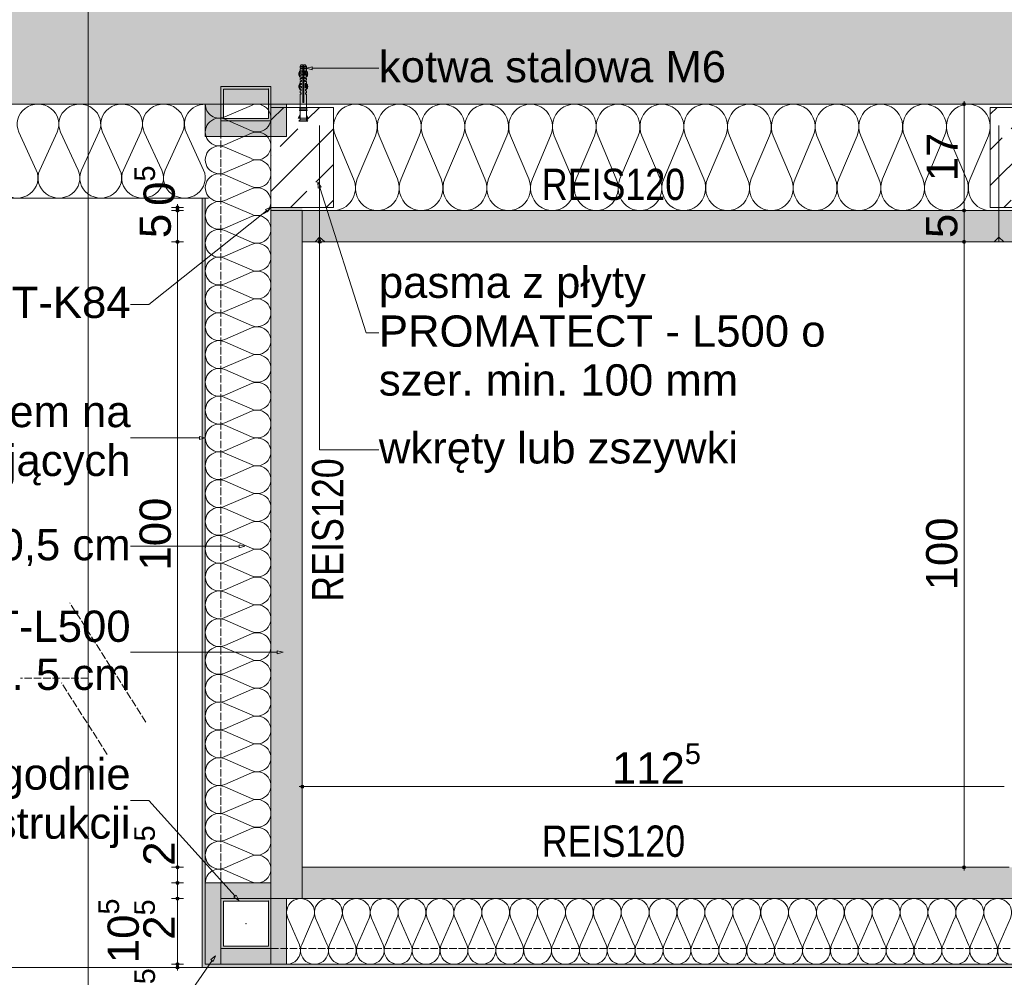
# Paper-space layout 'AD-06. DETAL KANAŁU UPUSTOWEGO ZEWNĘTRZNEGO' of a CAD drawing. Header units: millimetres. Extents: x 0 to 900, y 0 to 600.
# Tile 22 of 24: x 709 to 788, y 433 to 510. Entities that reach past the tile are written whole.
import ezdxf
from ezdxf.xclip import XClip

# ---------------------------------------------------------------- set-up
doc = ezdxf.new("R2010")
doc.units = ezdxf.units.MM
doc.header["$MEASUREMENT"] = 0
doc.header["$XCLIPFRAME"] = 0
for name, pattern in [('ACAD_ISO02W100', [15, 12, -3]), ('HIDDEN_05', [26, 18, -8]), ('PRZERYWANA_DU_A', [550, 350, -200]), ('thk_line_type', [315, 180, -135])]:
    doc.linetypes.add(name, pattern=pattern)
for name, color, linetype, lineweight in [('0_Nr_pióra__1', 7, 'Continuous', 20), ('0_Nr_pióra__2', 8, 'Continuous', 13), ('A_opisy EN_Nr_pióra__1', 7, 'Continuous', 20), ('A_ściany proj_Nr_pióra__1', 7, 'Continuous', 20), ('A_ściany proj_Nr_pióra__2', 8, 'Continuous', 13), ('A_ściany_Nr_pióra__1', 7, 'Continuous', 20)]:
    doc.layers.add(name, color=color, linetype=linetype, lineweight=lineweight)
for name, color, linetype, lineweight, true_color in [('0_Nr_pióra__6', 7, 'Continuous', 13, 0xa9a9a9), ('A_fundamenty_Nr_pióra__10', 7, 'Continuous', 13, 0x4b4b4b), ('A_konstrukcja stalowa_Nr_pióra__10', 7, 'Continuous', 13, 0x4b4b4b), ('A_opisy EN_Nr_pióra__170', 7, 'Continuous', 5, 0x1c1c1c), ('A_opisy EN_Nr_pióra__7', 7, 'Continuous', 18, 0x171717), ('A_ppoż_Nr_pióra__8', 7, 'Continuous', 13, 0x4c4c4c), ('A_przekroje_Nr_pióra__4', 7, 'Continuous', 18, 0x4b4b4b), ('A_sciany_Nr_pióra__10', 7, 'Continuous', 13, 0x4b4b4b), ('A_ściany proj_Nr_pióra__10', 7, 'Continuous', 13, 0x4b4b4b)]:
    doc.layers.add(name, color=color, linetype=linetype, lineweight=lineweight, true_color=true_color)
for name, color, linetype in [('A_konstrukcja stalowa', 7, 'Continuous'), ('A_podrys', 7, 'Continuous'), ('A_ściany', 7, 'Continuous'), ('A_ściany proj', 7, 'Continuous')]:
    doc.layers.add(name, color=color, linetype=linetype)
doc.styles.add('STYL_AUTOMATYCZNY_1', font='arial.ttf')
doc.styles.add('STYL_AUTOMATYCZNY_2', font='ARIALN.TTF')
pattern_1 = [(45, (-11479.0714, -6711.2594), (-2.8512313, 2.8512313), []), (45, (-11476.22, -6711.2594), (-2.8512313, 2.8512313), [2.01615, -1.00805])]

# ---------------------------------------------------------------- blocks, each defined once
blk = doc.blocks.new('Rysunek_1_1', base_point=(-11479.071, -6711.259))
at = {"linetype": 'Continuous', "lineweight": 0, "true_color": 0xa9a9a9}
for points in [[(784.502, 502.941), (784.512, 502.893), (784.539, 502.853), (784.58, 502.825), (784.627, 502.816), (784.675, 502.825), (784.716, 502.853), (784.743, 502.893), (784.752, 502.941), (784.743, 502.989), (784.716, 503.029), (784.675, 503.056), (784.627, 503.066), (784.58, 503.056), (784.539, 503.029), (784.512, 502.989)], [(721.623, 494.691), (721.632, 494.643), (721.659, 494.603), (721.7, 494.575), (721.748, 494.566), (721.795, 494.575), (721.836, 494.603), (721.863, 494.643), (721.873, 494.691), (721.863, 494.739), (721.836, 494.779), (721.795, 494.806), (721.748, 494.816), (721.7, 494.806), (721.659, 494.779), (721.632, 494.739)], [(721.623, 494.441), (721.632, 494.393), (721.659, 494.353), (721.7, 494.325), (721.748, 494.316), (721.795, 494.325), (721.836, 494.353), (721.863, 494.393), (721.873, 494.441), (721.863, 494.489), (721.836, 494.529), (721.795, 494.556), (721.748, 494.566), (721.7, 494.556), (721.659, 494.529), (721.632, 494.489)], [(784.502, 494.441), (784.512, 494.393), (784.539, 494.353), (784.58, 494.325), (784.627, 494.316), (784.675, 494.325), (784.716, 494.353), (784.743, 494.393), (784.752, 494.441), (784.743, 494.489), (784.716, 494.529), (784.675, 494.556), (784.627, 494.566), (784.58, 494.556), (784.539, 494.529), (784.512, 494.489)], [(721.623, 491.941), (721.632, 491.893), (721.659, 491.853), (721.7, 491.825), (721.748, 491.816), (721.795, 491.825), (721.836, 491.853), (721.863, 491.893), (721.873, 491.941), (721.863, 491.989), (721.836, 492.029), (721.795, 492.056), (721.748, 492.066), (721.7, 492.056), (721.659, 492.029), (721.632, 491.989)], [(784.502, 491.941), (784.512, 491.893), (784.539, 491.853), (784.58, 491.825), (784.627, 491.816), (784.675, 491.825), (784.716, 491.853), (784.743, 491.893), (784.752, 491.941), (784.743, 491.989), (784.716, 492.029), (784.675, 492.056), (784.627, 492.066), (784.58, 492.056), (784.539, 492.029), (784.512, 491.989)], [(731.595, 448.39), (731.604, 448.342), (731.631, 448.302), (731.672, 448.275), (731.72, 448.265), (731.768, 448.275), (731.808, 448.302), (731.835, 448.342), (731.845, 448.39), (731.835, 448.438), (731.808, 448.478), (731.768, 448.505), (731.72, 448.515), (731.672, 448.505), (731.631, 448.478), (731.604, 448.438)], [(721.623, 441.941), (721.632, 441.893), (721.659, 441.853), (721.7, 441.825), (721.748, 441.816), (721.795, 441.825), (721.836, 441.853), (721.863, 441.893), (721.873, 441.941), (721.863, 441.989), (721.836, 442.029), (721.795, 442.056), (721.748, 442.066), (721.7, 442.056), (721.659, 442.029), (721.632, 441.989)], [(784.502, 441.941), (784.512, 441.893), (784.539, 441.853), (784.58, 441.825), (784.627, 441.816), (784.675, 441.825), (784.716, 441.853), (784.743, 441.893), (784.752, 441.941), (784.743, 441.989), (784.716, 442.029), (784.675, 442.056), (784.627, 442.066), (784.58, 442.056), (784.539, 442.029), (784.512, 441.989)], [(721.623, 440.691), (721.632, 440.643), (721.659, 440.603), (721.7, 440.575), (721.748, 440.566), (721.795, 440.575), (721.836, 440.603), (721.863, 440.643), (721.873, 440.691), (721.863, 440.739), (721.836, 440.779), (721.795, 440.806), (721.748, 440.816), (721.7, 440.806), (721.659, 440.779), (721.632, 440.739)], [(721.623, 439.441), (721.632, 439.393), (721.659, 439.353), (721.7, 439.325), (721.748, 439.316), (721.795, 439.325), (721.836, 439.353), (721.863, 439.393), (721.873, 439.441), (721.863, 439.489), (721.836, 439.529), (721.795, 439.556), (721.748, 439.566), (721.7, 439.556), (721.659, 439.529), (721.632, 439.489)], [(721.623, 434.191), (721.632, 434.143), (721.659, 434.103), (721.7, 434.075), (721.748, 434.066), (721.795, 434.075), (721.836, 434.103), (721.863, 434.143), (721.873, 434.191), (721.863, 434.239), (721.836, 434.279), (721.795, 434.306), (721.748, 434.316), (721.7, 434.306), (721.659, 434.279), (721.632, 434.239)], [(721.623, 433.941), (721.632, 433.893), (721.659, 433.853), (721.7, 433.825), (721.748, 433.816), (721.795, 433.825), (721.836, 433.853), (721.863, 433.893), (721.873, 433.941), (721.863, 433.989), (721.836, 434.029), (721.795, 434.056), (721.748, 434.066), (721.7, 434.056), (721.659, 434.029), (721.632, 433.989)]]:
    blk.add_hatch(color=253, dxfattribs=at).paths.add_polyline_path(points)
at = {"layer": 'A_konstrukcja stalowa', "linetype": 'Continuous', "lineweight": 0, "true_color": 0x121212}
h = blk.add_hatch(color=250, dxfattribs=at)
h.paths.add_polyline_path([(725.22, 501.605), (729.22, 501.605), (729.22, 504.355), (725.22, 504.355)])
h.paths.add_polyline_path([(729.02, 501.805), (725.42, 501.805), (725.42, 504.155), (729.02, 504.155)], flags=0)
h = blk.add_hatch(color=250, dxfattribs=at)
h.paths.add_polyline_path([(725.22, 435.441), (729.22, 435.441), (729.22, 439.441), (725.22, 439.441)])
h.paths.add_polyline_path([(729.02, 435.641), (725.42, 435.641), (725.42, 439.241), (729.02, 439.241)], flags=0)
at = {"layer": 'A_ściany', "linetype": 'Continuous', "lineweight": 0, "true_color": 0x000000}
for points in [[(704.72, 587.172), (704.72, 502.941), (717.22, 515.441), (717.22, 587.172)], [(704.72, 502.941), (849.72, 502.941), (849.72, 515.441), (717.22, 515.441)]]:
    blk.add_hatch(color=18, dxfattribs=at).paths.add_polyline_path(points)
at = {"layer": 'A_ściany proj', "linetype": 'Continuous', "lineweight": 0, "true_color": 0x4b4b4b}
for points in [[(725.22, 500.355), (725.22, 502.941), (723.97, 502.941), (723.97, 500.355)], [(730.47, 500.355), (730.47, 502.941), (729.22, 502.941), (729.22, 500.355)], [(725.22, 500.355), (729.22, 500.355), (729.22, 501.605), (725.22, 501.605)], [(723.72, 495.441), (723.72, 433.941), (723.97, 434.191), (723.97, 495.441)], [(731.72, 494.691), (729.22, 494.691), (729.22, 494.441), (731.72, 494.441)], [(731.72, 439.441), (731.72, 494.441), (729.22, 494.441), (729.22, 439.441)], [(846.72, 494.441), (731.72, 494.441), (731.72, 491.941), (846.72, 491.941)], [(849.226, 441.941), (731.72, 441.941), (731.72, 439.441), (849.226, 439.441)], [(725.22, 434.191), (725.22, 440.691), (723.97, 440.691), (723.97, 434.191)], [(725.22, 439.441), (729.22, 439.441), (729.22, 440.691), (725.22, 440.691)], [(730.47, 434.191), (730.47, 439.441), (729.22, 439.441), (729.22, 434.191)], [(725.22, 434.191), (729.22, 434.191), (729.22, 435.441), (725.22, 435.441)], [(723.72, 433.941), (849.72, 433.941), (849.72, 434.191), (723.97, 434.191)]]:
    blk.add_hatch(color=251, dxfattribs=at).paths.add_polyline_path(points)
h = blk.add_hatch(dxfattribs=at)
h.set_pattern_fill('FP_65_0001', color=251, style=0, pattern_type=2)
h.set_pattern_definition(pattern_1)
h.paths.add_polyline_path([(734.22, 494.691), (734.22, 502.691), (729.22, 502.691), (729.22, 494.691)])
h = blk.add_hatch(dxfattribs=at)
h.set_pattern_fill('FP_65_0001', color=251, style=0, pattern_type=2)
h.set_pattern_definition(pattern_1)
h.paths.add_polyline_path([(791.72, 494.691), (791.72, 502.691), (786.72, 502.691), (786.72, 494.691)])
at = {"layer": '0_Nr_pióra__2', "color": 8, "linetype": 'Continuous', "lineweight": 13, "ltscale": 0.05}
for p, q in [((731.645, 506.081), (731.553, 505.956)), ((731.553, 505.956), (731.77, 505.956)), ((731.553, 505.956), (731.553, 505.856)), ((731.72, 505.856), (731.553, 505.856)), ((731.553, 505.756), (731.553, 505.356)), ((731.72, 505.756), (731.553, 505.756)), ((731.707, 505.606), (731.553, 505.606)), ((731.707, 505.506), (731.553, 505.506)), ((731.695, 505.356), (731.553, 505.356)), ((731.77, 506.081), (731.645, 506.081)), ((731.695, 505.356), (731.695, 505.256)), ((731.707, 505.606), (731.707, 505.506)), ((731.72, 505.856), (731.72, 505.756)), ((731.803, 506.098), (731.77, 506.04)), ((731.77, 503.081), (731.77, 506.081)), ((731.803, 506.098), (731.837, 506.04)), ((731.837, 506.081), (731.962, 506.081)), ((731.837, 503.081), (731.837, 506.081)), ((732.053, 505.956), (731.837, 505.956)), ((732.053, 505.856), (731.887, 505.856)), ((731.887, 505.756), (731.887, 505.856)), ((732.053, 505.756), (731.887, 505.756)), ((732.053, 505.606), (731.899, 505.606)), ((731.899, 505.506), (731.899, 505.606)), ((731.903, 505.506), (731.899, 505.506)), ((731.912, 505.256), (731.903, 505.506)), ((731.962, 506.081), (731.97, 506.07)), ((731.97, 506.07), (732.053, 505.956)), ((731.987, 505.259), (731.974, 505.606)), ((732.053, 505.506), (731.978, 505.506)), ((732.053, 505.356), (731.983, 505.356)), ((732.053, 505.956), (732.053, 505.856)), ((732.053, 505.756), (732.053, 505.506)), ((732.053, 505.356), (732.053, 505.106)), ((731.553, 505.256), (731.553, 505.106)), ((731.695, 505.256), (731.553, 505.256)), ((731.682, 505.106), (731.553, 505.106)), ((731.553, 505.006), (731.553, 504.856)), ((731.682, 505.006), (731.553, 505.006)), ((731.67, 504.856), (731.553, 504.856)), ((731.553, 504.756), (731.553, 504.356)), ((731.67, 504.756), (731.553, 504.756)), ((731.657, 504.606), (731.553, 504.606)), ((731.657, 504.606), (731.657, 504.506)), ((731.67, 504.856), (731.67, 504.756)), ((731.682, 505.106), (731.682, 505.006)), ((732.053, 505.256), (731.912, 505.256)), ((732.053, 505.106), (731.924, 505.106)), ((731.924, 505.006), (731.924, 505.106)), ((732.053, 505.006), (731.924, 505.006)), ((732.053, 504.856), (731.937, 504.856)), ((731.937, 504.756), (731.937, 504.856)), ((732.053, 504.756), (731.937, 504.756)), ((732.053, 504.606), (731.949, 504.606)), ((731.949, 504.506), (731.949, 504.606)), ((732.007, 504.257), (731.999, 504.606)), ((732.053, 505.006), (732.053, 504.856)), ((732.053, 504.756), (732.053, 504.506)), ((731.657, 504.506), (731.553, 504.506)), ((731.65, 504.356), (731.553, 504.356)), ((731.553, 504.256), (731.553, 504.106)), ((731.65, 504.256), (731.553, 504.256)), ((731.637, 504.106), (731.553, 504.106)), ((731.553, 504.006), (731.553, 503.856)), ((731.637, 504.006), (731.553, 504.006)), ((731.625, 503.856), (731.553, 503.856)), ((731.625, 503.856), (731.625, 503.756)), ((731.637, 504.106), (731.637, 504.006)), ((731.65, 504.356), (731.65, 504.256)), ((731.957, 504.256), (731.951, 504.506)), ((732.053, 504.256), (731.957, 504.256)), ((732.053, 504.106), (731.969, 504.106)), ((731.969, 504.006), (731.969, 504.106)), ((732.053, 504.006), (731.969, 504.006)), ((732.053, 503.856), (731.982, 503.856)), ((731.982, 503.756), (731.982, 503.856)), ((732.053, 504.506), (732.001, 504.506)), ((732.053, 504.356), (732.004, 504.356)), ((732.053, 504.356), (732.053, 504.106)), ((732.053, 504.006), (732.053, 503.856)), ((731.553, 503.756), (731.553, 502.681)), ((731.625, 503.756), (731.553, 503.756)), ((731.837, 503.081), (731.77, 503.081)), ((732.053, 503.756), (731.982, 503.756)), ((732.053, 503.756), (732.053, 502.681)), ((732.103, 502.681), (731.503, 502.681)), ((731.503, 502.631), (731.503, 502.681)), ((732.103, 502.631), (731.503, 502.631)), ((731.503, 502.431), (731.503, 502.481)), ((732.103, 502.481), (731.503, 502.481)), ((732.103, 502.431), (731.503, 502.431)), ((731.553, 502.631), (731.553, 502.481)), ((731.553, 502.431), (731.553, 501.687)), ((732.053, 502.631), (732.053, 502.481)), ((732.053, 502.431), (732.053, 501.687)), ((732.103, 502.681), (732.103, 502.631)), ((732.103, 502.481), (732.103, 502.431)), ((731.553, 502.118), (731.395, 501.831)), ((732.2, 501.831), (731.395, 501.831)), ((731.441, 501.581), (731.553, 501.687)), ((732.165, 501.581), (731.441, 501.581)), ((731.553, 502.014), (731.452, 501.831)), ((731.553, 501.687), (731.46, 501.581)), ((731.553, 501.687), (732.053, 501.687)), ((731.56, 501.681), (731.56, 501.687)), ((732.046, 501.681), (731.56, 501.681)), ((732.046, 501.681), (732.046, 501.687)), ((732.146, 501.581), (732.046, 501.681)), ((732.2, 501.831), (732.053, 502.095)), ((732.142, 501.831), (732.053, 501.992)), ((732.053, 501.687), (732.165, 501.581))]:
    blk.add_line(p, q, dxfattribs=at)
for centre, radius, start, end in [((731.798, 505.356), 0.35, 134.41531, 225.58469), ((731.798, 505.356), 0.3, 144.73561, 215.26439), ((731.808, 505.356), 0.35, 314.41531, 45.58469), ((731.808, 505.356), 0.3, 324.73561, 35.26439), ((731.798, 504.356), 0.35, 134.41531, 225.58469), ((731.808, 504.356), 0.35, 314.41531, 45.58469), ((731.798, 504.356), 0.3, 144.73561, 215.26439), ((731.808, 504.356), 0.3, 324.73561, 35.26439)]:
    blk.add_arc(centre, radius, start, end, dxfattribs=at)
at = {"layer": '0_Nr_pióra__6', "color": 253, "linetype": 'Continuous', "lineweight": 13, "ltscale": 0.05, "true_color": 0xa9a9a9}
for p, q in [((784.627, 503.066), (784.627, 503.191)), ((784.502, 502.941), (784.159, 502.941)), ((784.627, 494.566), (784.627, 502.816)), ((785.096, 502.941), (784.752, 502.941)), ((721.623, 494.691), (721.279, 494.691)), ((721.623, 494.441), (721.279, 494.441)), ((721.748, 494.816), (721.748, 494.941)), ((721.748, 494.441), (721.748, 494.691)), ((722.216, 494.691), (721.873, 494.691)), ((722.216, 494.441), (721.873, 494.441)), ((784.502, 494.441), (784.159, 494.441)), ((785.096, 494.441), (784.752, 494.441)), ((721.748, 492.066), (721.748, 494.316)), ((784.627, 492.066), (784.627, 494.316)), ((721.623, 491.941), (721.279, 491.941)), ((721.748, 442.066), (721.748, 491.816)), ((722.216, 491.941), (721.873, 491.941)), ((784.502, 491.941), (784.159, 491.941)), ((784.627, 442.066), (784.627, 491.816)), ((785.096, 491.941), (784.752, 491.941)), ((731.72, 448.515), (731.72, 448.859)), ((731.47, 448.39), (731.595, 448.39)), ((731.72, 447.921), (731.72, 448.265)), ((731.845, 448.39), (787.845, 448.39)), ((721.623, 441.941), (721.279, 441.941)), ((721.748, 440.816), (721.748, 441.816)), ((722.216, 441.941), (721.873, 441.941)), ((784.502, 441.941), (784.159, 441.941)), ((784.627, 441.691), (784.627, 441.816)), ((785.096, 441.941), (784.752, 441.941)), ((721.623, 440.691), (721.279, 440.691)), ((721.748, 439.566), (721.748, 440.566)), ((722.216, 440.691), (721.873, 440.691)), ((721.623, 439.441), (721.279, 439.441)), ((721.748, 434.316), (721.748, 439.316)), ((722.216, 439.441), (721.873, 439.441)), ((721.623, 434.191), (721.279, 434.191)), ((721.623, 433.941), (721.279, 433.941)), ((721.748, 433.941), (721.748, 434.066)), ((721.748, 433.691), (721.748, 433.816)), ((722.216, 434.191), (721.873, 434.191)), ((722.216, 433.941), (721.873, 433.941))]:
    blk.add_line(p, q, dxfattribs=at)
for centre in [(784.627, 502.941), (721.748, 494.691), (721.748, 494.441), (784.627, 494.441), (721.748, 491.941), (784.627, 491.941), (731.72, 448.39), (721.748, 441.941), (784.627, 441.941), (721.748, 440.691), (721.748, 439.441), (721.748, 434.191), (721.748, 433.941)]:
    blk.add_circle(centre, 0.125, dxfattribs=at)
at = {"layer": 'A_fundamenty_Nr_pióra__10', "color": 251, "linetype": 'Continuous', "lineweight": 13, "ltscale": 0.05, "true_color": 0x4b4b4b}
for p, q in [((691.47, 502.941), (856.47, 502.941)), ((856.47, 502.941), (696.47, 502.941))]:
    blk.add_line(p, q, dxfattribs=at)
at = {"layer": 'A_konstrukcja stalowa_Nr_pióra__10', "color": 251, "linetype": 'thk_line_type', "lineweight": 13, "ltscale": 0.05, "true_color": 0x4b4b4b}
for p, q in [((729.22, 504.355), (725.22, 504.355)), ((725.22, 504.355), (725.22, 501.605)), ((725.42, 501.805), (725.42, 504.155)), ((725.42, 504.155), (729.02, 504.155)), ((729.02, 504.155), (729.02, 501.805)), ((729.22, 501.605), (729.22, 504.355)), ((725.22, 501.605), (729.22, 501.605)), ((729.02, 501.805), (725.42, 501.805)), ((729.02, 501.805), (729.02, 501.805)), ((729.22, 439.441), (725.22, 439.441)), ((725.22, 439.441), (725.22, 435.441)), ((725.42, 435.641), (725.42, 439.241)), ((725.42, 439.241), (729.02, 439.241)), ((729.02, 439.241), (729.02, 435.641)), ((729.22, 435.441), (729.22, 439.441)), ((725.22, 435.441), (729.22, 435.441)), ((729.02, 435.641), (725.42, 435.641)), ((729.02, 435.641), (729.02, 435.641))]:
    blk.add_line(p, q, dxfattribs=at)
at = {"layer": 'A_konstrukcja stalowa_Nr_pióra__10', "color": 251, "linetype": 'Continuous', "lineweight": 13, "ltscale": 0.05, "true_color": 0x4b4b4b}
for p, q in [((729.22, 504.355), (725.22, 504.355)), ((725.22, 504.355), (725.22, 501.605)), ((725.42, 501.805), (725.42, 504.155)), ((725.42, 504.155), (729.02, 504.155)), ((729.02, 504.155), (729.02, 501.805)), ((729.22, 501.605), (729.22, 504.355)), ((725.22, 501.605), (729.22, 501.605)), ((729.02, 501.805), (725.42, 501.805)), ((729.22, 439.441), (725.22, 439.441)), ((725.22, 439.441), (725.22, 435.441)), ((725.42, 435.641), (725.42, 439.241)), ((725.42, 439.241), (729.02, 439.241)), ((729.02, 439.241), (729.02, 435.641)), ((729.22, 435.441), (729.22, 439.441)), ((725.22, 435.441), (729.22, 435.441)), ((729.02, 435.641), (725.42, 435.641))]:
    blk.add_line(p, q, dxfattribs=at)
at = {"layer": 'A_konstrukcja stalowa_Nr_pióra__10', "color": 251, "linetype": 'ACAD_ISO02W100', "lineweight": 13, "ltscale": 0.05, "true_color": 0x4b4b4b}
for p, q in [((725.22, 439.441), (725.22, 501.605)), ((729.22, 439.441), (729.22, 501.605)), ((719.227, 453.549), (713.136, 463.091)), ((714.609, 457.067), (709.184, 457.067)), ((716.129, 450.967), (712.479, 456.686)), ((729.22, 439.441), (856.47, 439.441)), ((729.22, 435.441), (856.47, 435.441))]:
    blk.add_line(p, q, dxfattribs=at)
at = {"layer": 'A_konstrukcja stalowa_Nr_pióra__10', "color": 251, "linetype": 'Continuous', "lineweight": 13, "ltscale": 0.05, "true_color": 0x4b4b4b, "flags": 128}
for points in [[(725.22, 501.605), (729.22, 501.605), (729.22, 504.355), (725.22, 504.355)], [(729.02, 501.805), (729.02, 504.155), (725.42, 504.155), (725.42, 501.805)], [(725.22, 435.441), (729.22, 435.441), (729.22, 439.441), (725.22, 439.441)], [(729.02, 435.641), (729.02, 439.241), (725.42, 439.241), (725.42, 435.641)]]:
    blk.add_lwpolyline(points, close=True, dxfattribs=at)
at = {"layer": 'A_konstrukcja stalowa_Nr_pióra__10', "color": 251, "linetype": 'thk_line_type', "lineweight": 13, "ltscale": 0.05, "true_color": 0x4b4b4b}
for p in [(729.02, 504.155), (729.02, 439.241)]:
    blk.add_point(p, dxfattribs=at)
at = {"layer": 'A_konstrukcja stalowa_Nr_pióra__10', "color": 251, "linetype": 'HIDDEN_05', "lineweight": 13, "ltscale": 0.05, "true_color": 0x4b4b4b}
blk.add_point((727.22, 437.441), dxfattribs=at)
at = {"layer": 'A_opisy EN_Nr_pióra__170', "color": 250, "linetype": 'Continuous', "lineweight": 5, "ltscale": 0.05, "true_color": 0x1c1c1c}
for p, q in [((732.52, 505.809), (736.395, 505.809)), ((736.395, 505.809), (737.846, 505.809)), ((733.114, 496.27), (736.824, 484.666)), ((728.855, 494.429), (719.45, 486.942)), ((733.107, 491.853), (733.107, 475.313)), ((719.45, 486.942), (717.999, 486.942)), ((736.824, 484.666), (737.846, 484.666)), ((719.45, 476.262), (717.999, 476.262)), ((723.503, 476.262), (719.45, 476.262)), ((733.107, 475.313), (737.846, 475.313)), ((719.45, 467.603), (717.999, 467.603)), ((726.668, 467.603), (719.45, 467.603)), ((719.45, 459.134), (717.999, 459.134)), ((729.727, 459.134), (719.45, 459.134)), ((719.45, 447.282), (717.999, 447.282)), ((726.349, 439.638), (719.45, 447.282)), ((724.506, 434.494), (719.45, 427.176))]:
    blk.add_line(p, q, dxfattribs=at)
at = {"layer": 'A_opisy EN_Nr_pióra__7', "color": 250, "linetype": 'Continuous', "lineweight": 18, "ltscale": 0.05, "true_color": 0x171717}
for p, q in [((732.053, 505.809), (732.52, 505.934)), ((732.053, 505.809), (732.52, 505.684)), ((732.52, 505.934), (732.52, 505.684)), ((732.972, 496.715), (733.233, 496.308)), ((732.972, 496.715), (732.995, 496.232)), ((733.233, 496.308), (732.995, 496.232)), ((729.22, 494.72), (728.777, 494.527)), ((728.933, 494.331), (728.777, 494.527)), ((729.22, 494.72), (728.933, 494.331)), ((733.107, 492.319), (732.982, 491.853)), ((733.107, 492.319), (733.232, 491.853)), ((733.232, 491.853), (732.982, 491.853)), ((723.503, 476.137), (723.503, 476.387)), ((723.97, 476.262), (723.503, 476.387)), ((723.97, 476.262), (723.503, 476.137)), ((726.668, 467.478), (726.668, 467.728)), ((727.134, 467.603), (726.668, 467.728)), ((727.134, 467.603), (726.668, 467.478)), ((729.727, 459.009), (729.727, 459.259)), ((730.194, 459.134), (729.727, 459.259)), ((730.194, 459.134), (729.727, 459.009)), ((726.256, 439.554), (726.441, 439.721)), ((726.661, 439.291), (726.256, 439.554)), ((726.661, 439.291), (726.441, 439.721)), ((724.772, 434.878), (724.404, 434.565)), ((724.609, 434.423), (724.404, 434.565)), ((724.772, 434.878), (724.609, 434.423))]:
    blk.add_line(p, q, dxfattribs=at)
at = {"layer": 'A_przekroje_Nr_pióra__4', "color": 251, "linetype": 'Continuous', "lineweight": 18, "ltscale": 0.05, "true_color": 0x4b4b4b}
blk.add_line((714.609, 516.564), (714.609, 422.098), dxfattribs=at)
at = {"layer": 'A_sciany_Nr_pióra__10', "color": 251, "linetype": 'Continuous', "lineweight": 13, "ltscale": 0.05, "true_color": 0x4b4b4b}
for p, q in [((725.534, 501.923), (727.655, 502.848)), ((727.655, 500.811), (725.534, 501.736)), ((709.063, 500.706), (710.454, 497.676)), ((710.735, 497.676), (712.126, 500.706)), ((712.407, 500.706), (713.798, 497.676)), ((714.079, 497.676), (715.47, 500.706)), ((715.751, 500.706), (717.142, 497.676)), ((717.423, 497.676), (718.814, 500.706)), ((719.094, 500.706), (720.485, 497.676)), ((720.766, 497.676), (722.157, 500.706)), ((722.438, 500.706), (723.829, 497.676)), ((725.534, 499.699), (727.655, 500.624)), ((735.823, 496.974), (734.367, 500.408)), ((737.573, 500.408), (736.117, 496.974)), ((739.323, 496.974), (737.867, 500.408)), ((741.073, 500.408), (739.617, 496.974)), ((742.823, 496.974), (741.367, 500.408)), ((744.573, 500.408), (743.117, 496.974)), ((746.323, 496.974), (744.867, 500.408)), ((748.073, 500.408), (746.617, 496.974)), ((749.823, 496.974), (748.367, 500.408)), ((751.573, 500.408), (750.117, 496.974)), ((753.323, 496.974), (751.867, 500.408)), ((755.073, 500.408), (753.617, 496.974)), ((756.823, 496.974), (755.367, 500.408)), ((758.573, 500.408), (757.117, 496.974)), ((760.323, 496.974), (758.867, 500.408)), ((762.073, 500.408), (760.617, 496.974)), ((763.823, 496.974), (762.367, 500.408)), ((765.573, 500.408), (764.117, 496.974)), ((767.323, 496.974), (765.867, 500.408)), ((769.073, 500.408), (767.617, 496.974)), ((770.823, 496.974), (769.367, 500.408)), ((772.573, 500.408), (771.117, 496.974)), ((774.323, 496.974), (772.867, 500.408)), ((776.073, 500.408), (774.617, 496.974)), ((777.823, 496.974), (776.367, 500.408)), ((779.573, 500.408), (778.117, 496.974)), ((781.323, 496.974), (779.867, 500.408)), ((783.073, 500.408), (781.617, 496.974)), ((784.823, 496.974), (783.367, 500.408)), ((786.573, 500.408), (785.117, 496.974)), ((727.655, 498.588), (725.534, 499.513)), ((725.534, 497.476), (727.655, 498.401)), ((727.655, 496.365), (725.534, 497.29)), ((725.534, 495.253), (727.655, 496.178)), ((727.655, 494.141), (725.534, 495.066)), ((725.534, 493.03), (727.655, 493.955)), ((727.655, 491.918), (725.534, 492.843)), ((725.534, 490.807), (727.655, 491.731)), ((727.655, 489.695), (725.534, 490.62)), ((725.534, 488.583), (727.655, 489.508)), ((727.655, 487.472), (725.534, 488.397)), ((725.534, 486.36), (727.655, 487.285)), ((727.655, 485.249), (725.534, 486.173)), ((725.534, 484.137), (727.655, 485.062)), ((727.655, 483.025), (725.534, 483.95)), ((725.534, 481.914), (727.655, 482.839)), ((727.655, 480.802), (725.534, 481.727)), ((725.534, 479.691), (727.655, 480.615)), ((727.655, 478.579), (725.534, 479.504)), ((725.534, 477.467), (727.655, 478.392)), ((727.655, 476.356), (725.534, 477.281)), ((725.534, 475.244), (727.655, 476.169)), ((727.655, 474.133), (725.534, 475.057)), ((725.534, 473.021), (727.655, 473.946)), ((727.655, 471.909), (725.534, 472.834)), ((725.534, 470.798), (727.655, 471.723)), ((727.655, 469.686), (725.534, 470.611)), ((725.534, 468.574), (727.655, 469.499)), ((727.655, 467.463), (725.534, 468.388)), ((725.534, 466.351), (727.655, 467.276)), ((727.655, 465.24), (725.534, 466.165)), ((725.534, 464.128), (727.655, 465.053)), ((727.655, 463.016), (725.534, 463.941)), ((725.534, 461.905), (727.655, 462.83)), ((727.655, 460.793), (725.534, 461.718)), ((725.534, 459.682), (727.655, 460.606)), ((727.655, 458.57), (725.534, 459.495)), ((725.534, 457.458), (727.655, 458.383)), ((727.655, 456.347), (725.534, 457.272)), ((725.534, 455.235), (727.655, 456.16)), ((727.655, 454.124), (725.534, 455.048)), ((725.534, 453.012), (727.655, 453.937)), ((727.655, 451.9), (725.534, 452.825)), ((725.534, 450.789), (727.655, 451.714)), ((727.655, 449.677), (725.534, 450.602)), ((725.534, 448.566), (727.655, 449.49)), ((727.655, 447.454), (725.534, 448.379)), ((725.534, 446.342), (727.655, 447.267)), ((727.655, 445.231), (725.534, 446.156)), ((725.534, 444.119), (727.655, 445.044)), ((727.655, 443.008), (725.534, 443.932)), ((725.534, 441.896), (727.655, 442.821)), ((727.655, 440.784), (725.534, 441.709)), ((730.563, 437.877), (731.491, 435.755)), ((731.678, 435.755), (732.605, 437.877)), ((732.792, 437.877), (733.72, 435.755)), ((733.907, 435.755), (734.834, 437.877)), ((735.022, 437.877), (735.949, 435.755)), ((736.136, 435.755), (737.064, 437.877)), ((737.251, 437.877), (738.178, 435.755)), ((738.365, 435.755), (739.293, 437.877)), ((739.48, 437.877), (740.407, 435.755)), ((740.595, 435.755), (741.522, 437.877)), ((741.709, 437.877), (742.636, 435.755)), ((742.824, 435.755), (743.751, 437.877)), ((743.938, 437.877), (744.866, 435.755)), ((745.053, 435.755), (745.98, 437.877)), ((746.167, 437.877), (747.095, 435.755)), ((747.282, 435.755), (748.209, 437.877)), ((748.397, 437.877), (749.324, 435.755)), ((749.511, 435.755), (750.439, 437.877)), ((750.626, 437.877), (751.553, 435.755)), ((751.74, 435.755), (752.668, 437.877)), ((752.855, 437.877), (753.782, 435.755)), ((753.97, 435.755), (754.897, 437.877)), ((755.084, 437.877), (756.011, 435.755)), ((756.199, 435.755), (757.126, 437.877)), ((757.313, 437.877), (758.241, 435.755)), ((758.428, 435.755), (759.355, 437.877)), ((759.542, 437.877), (760.47, 435.755)), ((760.657, 435.755), (761.584, 437.877)), ((761.772, 437.877), (762.699, 435.755)), ((762.886, 435.755), (763.814, 437.877)), ((764.001, 437.877), (764.928, 435.755)), ((765.115, 435.755), (766.043, 437.877)), ((766.23, 437.877), (767.157, 435.755)), ((767.345, 435.755), (768.272, 437.877)), ((768.459, 437.877), (769.386, 435.755)), ((769.574, 435.755), (770.501, 437.877)), ((770.688, 437.877), (771.616, 435.755)), ((771.803, 435.755), (772.73, 437.877)), ((772.918, 437.877), (773.845, 435.755)), ((774.032, 435.755), (774.959, 437.877)), ((775.147, 437.877), (776.074, 435.755)), ((776.261, 435.755), (777.189, 437.877)), ((777.376, 437.877), (778.303, 435.755)), ((778.49, 435.755), (779.418, 437.877)), ((779.605, 437.877), (780.532, 435.755)), ((780.72, 435.755), (781.647, 437.877)), ((781.834, 437.877), (782.761, 435.755)), ((782.949, 435.755), (783.876, 437.877)), ((784.063, 437.877), (784.991, 435.755)), ((785.178, 435.755), (786.105, 437.877)), ((786.293, 437.877), (787.22, 435.755)), ((787.407, 435.755), (788.334, 437.877))]:
    blk.add_line(p, q, dxfattribs=at)
for centre, major_axis, ratio, start_param, end_param in [((710.595, 501.346), (1.672, 0), 0.954071, 5.870392, 9.837571), ((713.938, 501.346), (1.672, 0), 0.954071, 5.870392, 9.837571), ((717.282, 501.346), (1.672, 0), 0.954071, 5.870392, 9.837571), ((720.626, 501.346), (1.672, 0), 0.954071, 5.870392, 9.837571), ((728.103, 501.829), (1.117, 0), 0.995564, 4.299595, 8.266775), ((735.97, 501.133), (0, 1.808), 0.968047, 4.299595, 8.266775), ((739.47, 501.133), (0, 1.808), 0.968047, 4.299595, 8.266775), ((742.97, 501.133), (0, 1.808), 0.968047, 4.299595, 8.266775), ((746.47, 501.133), (0, 1.808), 0.968047, 4.299595, 8.266775), ((749.97, 501.133), (0, 1.808), 0.968047, 4.299595, 8.266775), ((753.47, 501.133), (0, 1.808), 0.968047, 4.299595, 8.266775), ((756.97, 501.133), (0, 1.808), 0.968047, 4.299595, 8.266775), ((760.47, 501.133), (0, 1.808), 0.968047, 4.299595, 8.266775), ((763.97, 501.133), (0, 1.808), 0.968047, 4.299595, 8.266775), ((767.47, 501.133), (0, 1.808), 0.968047, 4.299595, 8.266775), ((770.97, 501.133), (0, 1.808), 0.968047, 4.299595, 8.266775), ((774.47, 501.133), (0, 1.808), 0.968047, 4.299595, 8.266775), ((777.97, 501.133), (0, 1.808), 0.968047, 4.299595, 8.266775), ((781.47, 501.133), (0, 1.808), 0.968047, 4.299595, 8.266775), ((784.97, 501.133), (0, 1.808), 0.968047, 4.299595, 8.266775), ((723.97, 501.346), (1.672, 0), 0.954071, 1.570796, 3.554385), ((725.086, 502.941), (1.117, 0), 0.995564, 3.141593, 5.125182), ((725.086, 500.718), (1.117, 0), 0.995564, 1.158003, 5.125182), ((728.103, 499.606), (1.117, 0), 0.995564, 4.299595, 8.266775), ((725.086, 498.494), (1.117, 0), 0.995564, 1.158003, 5.125182), ((728.103, 497.383), (1.117, 0), 0.995564, 4.299595, 8.266775), ((708.923, 497.036), (1.672, 0), 0.954071, 2.728799, 6.695979), ((712.267, 497.036), (1.672, 0), 0.954071, 2.728799, 6.695979), ((715.61, 497.036), (1.672, 0), 0.954071, 2.728799, 6.695979), ((718.954, 497.036), (1.672, 0), 0.954071, 2.728799, 6.695979), ((722.298, 497.036), (1.672, 0), 0.954071, 2.728799, 6.695979), ((725.086, 496.271), (1.117, 0), 0.995564, 1.158003, 5.125182), ((734.22, 496.249), (0, 1.808), 0.968047, 3.141593, 5.125182), ((737.72, 496.249), (0, 1.808), 0.968047, 1.158003, 5.125182), ((741.22, 496.249), (0, 1.808), 0.968047, 1.158003, 5.125182), ((744.72, 496.249), (0, 1.808), 0.968047, 1.158003, 5.125182), ((748.22, 496.249), (0, 1.808), 0.968047, 1.158003, 5.125182), ((751.72, 496.249), (0, 1.808), 0.968047, 1.158003, 5.125182), ((755.22, 496.249), (0, 1.808), 0.968047, 1.158003, 5.125182), ((758.72, 496.249), (0, 1.808), 0.968047, 1.158003, 5.125182), ((762.22, 496.249), (0, 1.808), 0.968047, 1.158003, 5.125182), ((765.72, 496.249), (0, 1.808), 0.968047, 1.158003, 5.125182), ((769.22, 496.249), (0, 1.808), 0.968047, 1.158003, 5.125182), ((772.72, 496.249), (0, 1.808), 0.968047, 1.158003, 5.125182), ((776.22, 496.249), (0, 1.808), 0.968047, 1.158003, 5.125182), ((779.72, 496.249), (0, 1.808), 0.968047, 1.158003, 5.125182), ((783.22, 496.249), (0, 1.808), 0.968047, 1.158003, 5.125182), ((786.72, 496.249), (0, 1.808), 0.968047, 1.158003, 3.141592), ((728.103, 495.16), (1.117, 0), 0.995564, 4.299595, 8.266775), ((725.086, 494.048), (1.117, 0), 0.995564, 1.158003, 5.125182), ((728.103, 492.936), (1.117, 0), 0.995564, 4.299595, 8.266775), ((725.086, 491.825), (1.117, 0), 0.995564, 1.158003, 5.125182), ((728.103, 490.713), (1.117, 0), 0.995564, 4.299595, 8.266775), ((725.086, 489.602), (1.117, 0), 0.995564, 1.158003, 5.125182), ((728.103, 488.49), (1.117, 0), 0.995564, 4.299595, 8.266775), ((725.086, 487.378), (1.117, 0), 0.995564, 1.158003, 5.125182), ((728.103, 486.267), (1.117, 0), 0.995564, 4.299595, 8.266775), ((725.086, 485.155), (1.117, 0), 0.995564, 1.158003, 5.125182), ((728.103, 484.044), (1.117, 0), 0.995564, 4.299595, 8.266775), ((725.086, 482.932), (1.117, 0), 0.995564, 1.158003, 5.125182), ((728.103, 481.82), (1.117, 0), 0.995564, 4.299595, 8.266775), ((725.086, 480.709), (1.117, 0), 0.995564, 1.158003, 5.125182), ((728.103, 479.597), (1.117, 0), 0.995564, 4.299595, 8.266775), ((725.086, 478.486), (1.117, 0), 0.995564, 1.158003, 5.125182), ((728.103, 477.374), (1.117, 0), 0.995564, 4.299595, 8.266775), ((725.086, 476.262), (1.117, 0), 0.995564, 1.158003, 5.125182), ((728.103, 475.151), (1.117, 0), 0.995564, 4.299595, 8.266775), ((725.086, 474.039), (1.117, 0), 0.995564, 1.158003, 5.125182), ((728.103, 472.928), (1.117, 0), 0.995564, 4.299595, 8.266775), ((725.086, 471.816), (1.117, 0), 0.995564, 1.158003, 5.125182), ((728.103, 470.704), (1.117, 0), 0.995564, 4.299595, 8.266775), ((725.086, 469.593), (1.117, 0), 0.995564, 1.158003, 5.125182), ((728.103, 468.481), (1.117, 0), 0.995564, 4.299595, 8.266775), ((725.086, 467.369), (1.117, 0), 0.995564, 1.158003, 5.125182), ((728.103, 466.258), (1.117, 0), 0.995564, 4.299595, 8.266775), ((725.086, 465.146), (1.117, 0), 0.995564, 1.158003, 5.125182), ((728.103, 464.035), (1.117, 0), 0.995564, 4.299595, 8.266775), ((725.086, 462.923), (1.117, 0), 0.995564, 1.158003, 5.125182), ((728.103, 461.811), (1.117, 0), 0.995564, 4.299595, 8.266775), ((725.086, 460.7), (1.117, 0), 0.995564, 1.158003, 5.125182), ((728.103, 459.588), (1.117, 0), 0.995564, 4.299595, 8.266775), ((725.086, 458.477), (1.117, 0), 0.995564, 1.158003, 5.125182), ((728.103, 457.365), (1.117, 0), 0.995564, 4.299595, 8.266775), ((725.086, 456.253), (1.117, 0), 0.995564, 1.158003, 5.125182), ((728.103, 455.142), (1.117, 0), 0.995564, 4.299595, 8.266775), ((725.086, 454.03), (1.117, 0), 0.995564, 1.158003, 5.125182), ((728.103, 452.919), (1.117, 0), 0.995564, 4.299595, 8.266775), ((725.086, 451.807), (1.117, 0), 0.995564, 1.158003, 5.125182), ((728.103, 450.695), (1.117, 0), 0.995564, 4.299595, 8.266775), ((725.086, 449.584), (1.117, 0), 0.995564, 1.158003, 5.125182), ((728.103, 448.472), (1.117, 0), 0.995564, 4.299595, 8.266775), ((725.086, 447.361), (1.117, 0), 0.995564, 1.158003, 5.125182), ((728.103, 446.249), (1.117, 0), 0.995564, 4.299595, 8.266775), ((725.086, 445.137), (1.117, 0), 0.995564, 1.158003, 5.125182), ((728.103, 444.026), (1.117, 0), 0.995564, 4.299595, 8.266775), ((725.086, 442.914), (1.117, 0), 0.995564, 1.158003, 5.125182), ((728.103, 441.803), (1.117, 0), 0.995564, 4.299595, 8.266775), ((725.086, 440.691), (1.117, 0), 0.995564, 1.158003, 3.141592), ((731.584, 438.324), (0, 1.117), 0.99823, 4.299595, 8.266775), ((733.813, 438.324), (0, 1.117), 0.99823, 4.299595, 8.266775), ((736.043, 438.324), (0, 1.117), 0.99823, 4.299595, 8.266775), ((738.272, 438.324), (0, 1.117), 0.99823, 4.299595, 8.266775), ((740.501, 438.324), (0, 1.117), 0.99823, 4.299595, 8.266775), ((742.73, 438.324), (0, 1.117), 0.99823, 4.299595, 8.266775), ((744.959, 438.324), (0, 1.117), 0.99823, 4.299595, 8.266775), ((747.188, 438.324), (0, 1.117), 0.99823, 4.299595, 8.266775), ((749.418, 438.324), (0, 1.117), 0.99823, 4.299595, 8.266775), ((751.647, 438.324), (0, 1.117), 0.99823, 4.299595, 8.266775), ((753.876, 438.324), (0, 1.117), 0.99823, 4.299595, 8.266775), ((756.105, 438.324), (0, 1.117), 0.99823, 4.299595, 8.266775), ((758.334, 438.324), (0, 1.117), 0.99823, 4.299595, 8.266775), ((760.563, 438.324), (0, 1.117), 0.99823, 4.299595, 8.266775), ((762.793, 438.324), (0, 1.117), 0.99823, 4.299595, 8.266775), ((765.022, 438.324), (0, 1.117), 0.99823, 4.299595, 8.266775), ((767.251, 438.324), (0, 1.117), 0.99823, 4.299595, 8.266775), ((769.48, 438.324), (0, 1.117), 0.99823, 4.299595, 8.266775), ((771.709, 438.324), (0, 1.117), 0.99823, 4.299595, 8.266775), ((773.938, 438.324), (0, 1.117), 0.99823, 4.299595, 8.266775), ((776.168, 438.324), (0, 1.117), 0.99823, 4.299595, 8.266775), ((778.397, 438.324), (0, 1.117), 0.99823, 4.299595, 8.266775), ((780.626, 438.324), (0, 1.117), 0.99823, 4.299595, 8.266775), ((782.855, 438.324), (0, 1.117), 0.99823, 4.299595, 8.266775), ((785.084, 438.324), (0, 1.117), 0.99823, 4.299595, 8.266775), ((787.313, 438.324), (0, 1.117), 0.99823, 4.299595, 8.266775), ((730.47, 435.307), (0, 1.117), 0.99823, 3.141593, 5.125183), ((732.699, 435.307), (0, 1.117), 0.99823, 1.158003, 5.125183), ((734.928, 435.307), (0, 1.117), 0.99823, 1.158003, 5.125183), ((737.157, 435.307), (0, 1.117), 0.99823, 1.158003, 5.125183), ((739.386, 435.307), (0, 1.117), 0.99823, 1.158003, 5.125183), ((741.615, 435.307), (0, 1.117), 0.99823, 1.158003, 5.125183), ((743.845, 435.307), (0, 1.117), 0.99823, 1.158003, 5.125183), ((746.074, 435.307), (0, 1.117), 0.99823, 1.158003, 5.125183), ((748.303, 435.307), (0, 1.117), 0.99823, 1.158003, 5.125183), ((750.532, 435.307), (0, 1.117), 0.99823, 1.158003, 5.125183), ((752.761, 435.307), (0, 1.117), 0.99823, 1.158003, 5.125183), ((754.99, 435.307), (0, 1.117), 0.99823, 1.158003, 5.125183), ((757.22, 435.307), (0, 1.117), 0.99823, 1.158003, 5.125183), ((759.449, 435.307), (0, 1.117), 0.99823, 1.158003, 5.125183), ((761.678, 435.307), (0, 1.117), 0.99823, 1.158003, 5.125183), ((763.907, 435.307), (0, 1.117), 0.99823, 1.158003, 5.125183), ((766.136, 435.307), (0, 1.117), 0.99823, 1.158003, 5.125183), ((768.366, 435.307), (0, 1.117), 0.99823, 1.158003, 5.125183), ((770.595, 435.307), (0, 1.117), 0.99823, 1.158003, 5.125183), ((772.824, 435.307), (0, 1.117), 0.99823, 1.158003, 5.125183), ((775.053, 435.307), (0, 1.117), 0.99823, 1.158003, 5.125183), ((777.282, 435.307), (0, 1.117), 0.99823, 1.158003, 5.125183), ((779.511, 435.307), (0, 1.117), 0.99823, 1.158003, 5.125183), ((781.741, 435.307), (0, 1.117), 0.99823, 1.158003, 5.125183), ((783.97, 435.307), (0, 1.117), 0.99823, 1.158003, 5.125183), ((786.199, 435.307), (0, 1.117), 0.99823, 1.158003, 5.125183), ((788.428, 435.307), (0, 1.117), 0.99823, 1.158003, 5.125183)]:
    blk.add_ellipse(centre, major_axis=major_axis, ratio=ratio, start_param=start_param, end_param=end_param, dxfattribs=at)
at = {"layer": 'A_ściany proj_Nr_pióra__1', "color": 7, "linetype": 'Continuous', "lineweight": 20, "ltscale": 0.05}
blk.add_line((723.72, 433.941), (849.72, 433.941), dxfattribs=at)
at = {"layer": 'A_ściany proj_Nr_pióra__1', "color": 7, "linetype": 'Continuous', "lineweight": 20, "ltscale": 0.05, "flags": 128}
for points in [[(729.22, 494.691), (729.22, 502.691), (734.22, 502.691), (734.22, 494.691)], [(786.72, 494.691), (786.72, 502.691), (791.72, 502.691), (791.72, 494.691)]]:
    blk.add_lwpolyline(points, close=True, dxfattribs=at)
for points in [[(723.72, 495.441), (723.72, 433.941)], [(731.72, 494.441), (729.22, 494.441)], [(846.72, 494.441), (731.22, 494.441)], [(731.72, 439.441), (731.72, 494.441)], [(846.72, 491.941), (731.72, 491.941)], [(788.22, 441.941), (731.72, 441.941)]]:
    blk.add_lwpolyline(points, dxfattribs=at)
at = {"layer": 'A_ściany proj_Nr_pióra__10', "color": 251, "linetype": 'Continuous', "lineweight": 13, "ltscale": 0.05, "true_color": 0x4b4b4b}
for p, q in [((733.107, 491.941), (733.107, 501.246)), ((787.398, 491.941), (787.398, 501.246)), ((723.97, 495.441), (723.97, 434.441)), ((729.22, 494.441), (729.22, 439.441)), ((733.107, 492.319), (732.755, 491.941)), ((733.107, 492.319), (733.514, 491.941)), ((787.398, 492.319), (787.047, 491.941)), ((787.398, 492.319), (787.806, 491.941)), ((729.22, 439.441), (729.22, 486.691)), ((849.22, 439.441), (729.22, 439.441)), ((729.22, 439.441), (849.22, 439.441)), ((724.22, 434.191), (849.72, 434.191))]:
    blk.add_line(p, q, dxfattribs=at)
at = {"layer": 'A_ściany proj_Nr_pióra__10', "color": 251, "linetype": 'Continuous', "lineweight": 13, "ltscale": 0.05, "true_color": 0x4b4b4b, "flags": 128}
for points in [[(725.22, 500.355), (725.22, 502.941), (723.97, 502.941), (723.97, 500.355)], [(730.47, 500.355), (730.47, 502.941), (729.22, 502.941), (729.22, 500.355)], [(725.22, 500.355), (729.22, 500.355), (729.22, 501.605), (725.22, 501.605)], [(725.22, 434.191), (725.22, 440.691), (723.97, 440.691), (723.97, 434.191)], [(725.22, 439.441), (729.22, 439.441), (729.22, 440.691), (725.22, 440.691)], [(730.47, 434.191), (730.47, 439.441), (729.22, 439.441), (729.22, 434.191)], [(725.22, 434.191), (729.22, 434.191), (729.22, 435.441), (725.22, 435.441)]]:
    blk.add_lwpolyline(points, close=True, dxfattribs=at)
at = {"layer": 'A_ściany proj_Nr_pióra__2', "color": 8, "linetype": 'PRZERYWANA_DU_A', "lineweight": 13, "ltscale": 0.05}
blk.add_line((723.72, 433.941), (635.72, 433.941), dxfattribs=at)
at = {"layer": 'A_ściany_Nr_pióra__1', "color": 7, "linetype": 'Continuous', "lineweight": 20, "ltscale": 0.05, "flags": 128}
for points in [[(704.72, 502.941), (849.72, 502.941)], [(697.22, 495.441), (724.22, 495.441)]]:
    blk.add_lwpolyline(points, dxfattribs=at)
at = {"layer": '0_Nr_pióra__1', "color": 7, "linetype": 'Continuous', "lineweight": 20, "char_height": 2.5, "attachment_point": 7, "rotation": 90, "style": 'STYL_AUTOMATYCZNY_1'}
for s, insert in [('\\A1;{\\pql;\\fArial|b0|i0|c238|p0;\\W1.000000;0\\fArial|b0|i0|c238|p0;\\W1.000000;\\A1{\\H.66x;\\S5^  ;}}', (722.26, 494.816)), ('\\A1;{\\pql;\\fArial|b0|i0|c238|p0;\\W1.000000;2\\fArial|b0|i0|c238|p0;\\W1.000000;\\A1{\\H.66x;\\S5^  ;}}', (722.246, 442.066)), ('\\A1;{\\pql;\\fArial|b0|i0|c238|p0;\\W1.000000;10\\fArial|b0|i0|c238|p0;\\W1.000000;\\A1{\\H.66x;\\S5^  ;}}', (719.385, 434.28)), ('\\A1;{\\pql;\\fArial|b0|i0|c238|p0;\\W1.000000;2\\fArial|b0|i0|c238|p0;\\W1.000000;\\A1{\\H.66x;\\S5^  ;}}', (722.246, 436.151)), ('\\A1;{\\pql;\\fArial|b0|i0|c238|p0;\\W1.000000;0\\fArial|b0|i0|c238|p0;\\W1.000000;\\A1{\\H.66x;\\S5^  ;}}', (722.26, 430.651))]:
    blk.add_mtext(s, dxfattribs=dict(at, insert=insert))
for s, insert, width in [('\\A1;{\\pql;\\fArial|b0|i0|c238|p0;\\W1.000000;17}', (784.127, 496.784), 3.81363), ('\\A1;{\\pql;\\fArial|b0|i0|c238|p0;\\W1.000000;5}', (721.248, 492.238), 1.90681), ('\\A1;{\\pql;\\fArial|b0|i0|c238|p0;\\W1.000000;5}', (784.127, 492.238), 1.90681), ('\\A1;{\\pql;\\fArial|b0|i0|c238|p0;\\W1.000000;100}', (721.248, 465.663), 5.72043), ('\\A1;{\\pql;\\fArial|b0|i0|c238|p0;\\W1.000000;100}', (784.127, 464.081), 5.72043)]:
    blk.add_mtext(s, dxfattribs=dict(at, insert=insert, width=width))
at = {"layer": '0_Nr_pióra__1', "color": 7, "linetype": 'Continuous', "lineweight": 20, "char_height": 2.5, "attachment_point": 7, "style": 'STYL_AUTOMATYCZNY_1'}
for s, insert in [('\\A1;{\\pql;\\fArial|b0|i0|c238|p0;\\W1.000000;112\\fArial|b0|i0|c238|p0;\\W1.000000;\\A1{\\H.66x;\\S5^  ;}}', (756.482, 447.891)), ('\\A1;{\\pql;\\fArial|b0|i0|c238|p0;\\W1.000000;10\\fArial|b0|i0|c238|p0;\\W1.000000;\\A1{\\H.66x;\\S5^  ;}}', (724.059, 427.416)), ('\\A1;{\\pql;\\fArial|b0|i0|c238|p0;\\W1.000000;0\\fArial|b0|i0|c238|p0;\\W1.000000;\\A1{\\H.66x;\\S5^  ;}}', (720.429, 424.541)), ('\\A1;{\\pql;\\fArial|b0|i0|c238|p0;\\W1.000000;2\\fArial|b0|i0|c238|p0;\\W1.000000;\\A1{\\H.66x;\\S5^  ;}}', (725.929, 424.555)), ('\\A1;{\\pql;\\fArial|b0|i0|c238|p0;\\W1.000000;2\\fArial|b0|i0|c238|p0;\\W1.000000;\\A1{\\H.66x;\\S5^  ;}}', (731.845, 424.555))]:
    blk.add_mtext(s, dxfattribs=dict(at, insert=insert))
at = {"layer": 'A_opisy EN_Nr_pióra__1', "color": 7, "linetype": 'Continuous', "lineweight": 20, "char_height": 2.5, "style": 'STYL_AUTOMATYCZNY_1'}
for s, insert, attachment_point in [('\\A1;{\\pql;\\fArial|b0|i0|c238|p0;\\W1.000000;kotwa stalowa M6}', (737.846, 505.931), 4), ('\\A1;{\\pqr;\\fArial|b0|i0|c238|p0;\\W1.000000;klej PROMAT-K84}', (717.999, 486.724), 6), ('\\A1;{\\pql;\\fArial|b0|i0|c238|p0;\\W1.000000;wkręty lub zszywki}', (737.846, 475.095), 4), ('\\A1;{\\pqr;\\fArial|b0|i0|c238|p0;\\W1.000000;wełna mineralna 10,5 cm}', (717.999, 467.503), 6)]:
    blk.add_mtext(s, dxfattribs=dict(at, insert=insert, attachment_point=attachment_point))
for s, insert, width, attachment_point, line_spacing_factor in [('\\A1;{\\pql;\\fArial|b0|i0|c238|p0;\\W1.000000;pasma z płyty PROMATECT - L500 o szer. min. 100 mm}', (737.846, 484.788), 36.3145, 4, 0.936882), ('\\A1;{\\pqr;\\fArial|b0|i0|c238|p0;\\W1.000000;tynk zgodny z tynkiem na ścianach istniejących }', (717.999, 476.044), 39.58278, 6, 0.937578), ('\\A1;{\\pqr;\\fArial|b0|i0|c238|p0;\\W1.000000;PROMATECT-L500 EIS120 gr. 5 cm}', (717.999, 458.916), 36.3145, 6, 0.921632), ('\\A1;{\\pqr;\\fArial|b0|i0|c238|p0;\\W1.000000;podkonstrukcja stalowa zgodnie z projektem konstrukcji}', (717.999, 447.064), 50.64205, 6, 0.940384)]:
    blk.add_mtext(s, dxfattribs=dict(at, insert=insert, width=width, attachment_point=attachment_point, line_spacing_factor=line_spacing_factor))
at = {"layer": 'A_ppoż_Nr_pióra__8', "color": 251, "linetype": 'Continuous', "lineweight": 13, "true_color": 0x4c4c4c, "char_height": 2.5, "attachment_point": 5, "style": 'STYL_AUTOMATYCZNY_2'}
for insert in [(756.601, 496.514), (756.601, 444.014)]:
    blk.add_mtext('\\A1;{\\pqc;\\fArial Narrow|b0|i0|c238|p0;\\W1.000000;REIS120}', dxfattribs=dict(at, insert=insert))
at = {"layer": 'A_ppoż_Nr_pióra__8', "color": 251, "linetype": 'Continuous', "lineweight": 13, "true_color": 0x4c4c4c, "insert": (733.764, 468.903), "char_height": 2.5, "attachment_point": 5, "rotation": 90, "style": 'STYL_AUTOMATYCZNY_2'}
blk.add_mtext('\\A1;{\\pqc;\\fArial Narrow|b0|i0|c238|p0;\\W1.000000;REIS120}', dxfattribs=at)

psp = doc.layouts.new('AD-06. DETAL KANAŁU UPUSTOWEGO ZEWNĘTRZNEGO')

# ---------------------------------------------------------------- block references
at = {"layer": 'A_podrys', "color": 37, "linetype": 'Continuous', "lineweight": 5, "true_color": 0x656532}
ref = psp.add_blockref('Rysunek_1_1', (-11479.071, -6711.259), dxfattribs=at)
XClip(ref).set_block_clipping_path([(617.9396321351, 388.306073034), (889.6916106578, 595.1)])

doc.saveas('drawing.dxf')
